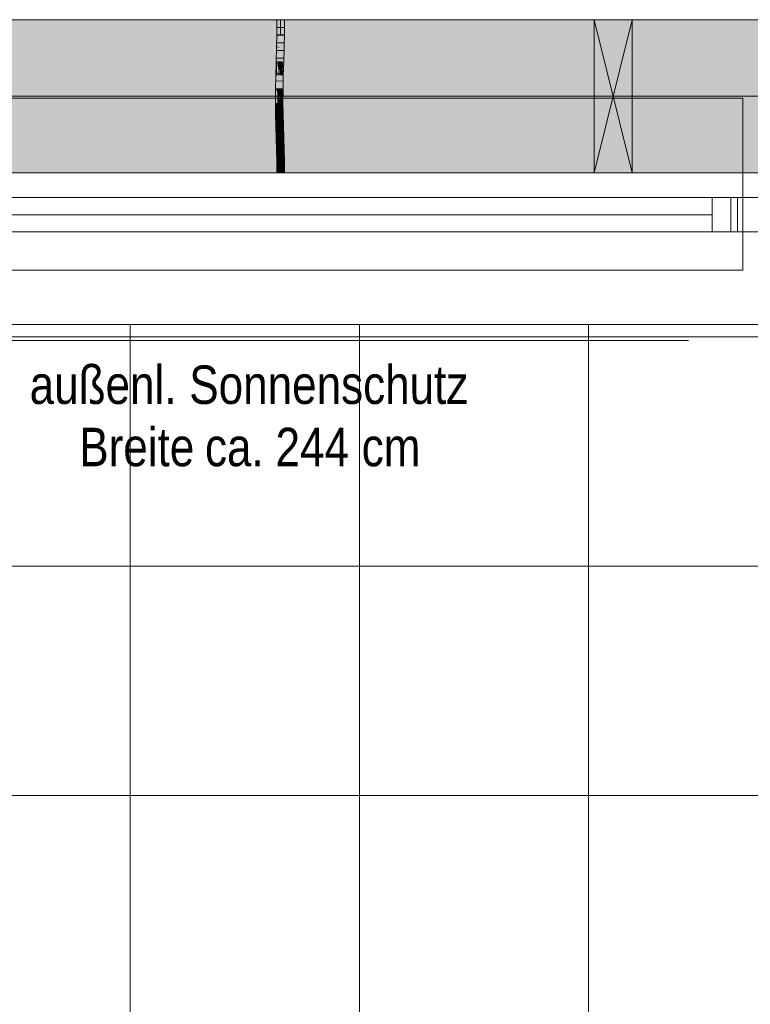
# Model space of a CAD drawing. Extents: x -620 to 300, y 62 to 1107.
# Tile 29 of 256: x -108 to -70, y 330 to 381. Entities that reach past the tile are written whole.
import ezdxf
from ezdxf.lldxf.tags import DXFTag

# ---------------------------------------------------------------- set-up
doc = ezdxf.new("R2010")
doc.units = 0
doc.layers.get('0').update_dxf_attribs({"lineweight": 35})
for name, color, linetype, lineweight, true_color in [('30 -33 Aussenwände- 7 Fassade_ Elemente', 7, 'Continuous', 9, 0x00aacc), ('30 -34 Innenwände- 11 Durchbruch', 4, 'Continuous', 9, 0x00ffff), ('30 -35 Decken- 1 Konstruktion-Träger- Stahlbeton', 7, 'grob-A06G9FRA8I', 13, 0x33aa00), ('70 -72 Beschriftung- 1 Beschriftung allgemein', 7, 'Continuous', 9, 0xff6633), ('E_Leerrohr 20', 7, 'Continuous', 13, 0xcc0099), ('E_Leerrohr 20-Shading', 7, 'Continuous', 13, 0xcc0099)]:
    doc.layers.add(name, color=color, linetype=linetype, lineweight=lineweight, true_color=true_color)
doc.layers.add('60- 61 allgemeine Ausstattung- 4 Terrassen', color=7, linetype='Continuous', lineweight=9)
doc.layers.add('70 -71 Achsen- 1 Gebäudeachsen', color=7, linetype='STRICHPUNKT2-A06G9FR98I', lineweight=18)
doc.layers.add('iwb_Schraffur_Unterzug', color=7, linetype='Continuous', lineweight=5, true_color=0xffffcc, plot=False)
doc.styles.get("Standard").update_dxf_attribs({"font": 'ARIALN.TTF'})
tags = doc.linetypes.add('grob-A06G9FRA8I', pattern=[14, 3, -8, 3]).pattern_tags.tags
tags[8:9] = [DXFTag(74, 4), DXFTag(75, 0), DXFTag(340, '0'), DXFTag(46, 0.0), DXFTag(50, 0.0), DXFTag(44, 0.0), DXFTag(45, 0.0)]
tags[6:7] = [DXFTag(74, 4), DXFTag(75, 0), DXFTag(340, '0'), DXFTag(46, 0.0), DXFTag(50, 0.0), DXFTag(44, 0.0), DXFTag(45, 0.0)]
tags[4:5] = [DXFTag(74, 4), DXFTag(75, 0), DXFTag(340, '0'), DXFTag(46, 0.0), DXFTag(50, 0.0), DXFTag(44, 0.0), DXFTag(45, 0.0)]
tags = doc.linetypes.add('STRICHPUNKT2', pattern=[12.7, 6.35, -3.175, 0, -3.175]).pattern_tags.tags
tags[10:11] = [DXFTag(74, 4), DXFTag(75, 0), DXFTag(340, '0'), DXFTag(46, 0.0), DXFTag(50, 0.0), DXFTag(44, 0.0), DXFTag(45, 0.0)]
tags[8:9] = [DXFTag(74, 4), DXFTag(75, 0), DXFTag(340, '0'), DXFTag(46, 0.0), DXFTag(50, 0.0), DXFTag(44, 0.0), DXFTag(45, 0.0)]
tags[6:7] = [DXFTag(74, 4), DXFTag(75, 0), DXFTag(340, '0'), DXFTag(46, 0.0), DXFTag(50, 0.0), DXFTag(44, 0.0), DXFTag(45, 0.0)]
tags[4:5] = [DXFTag(74, 4), DXFTag(75, 0), DXFTag(340, '0'), DXFTag(46, 0.0), DXFTag(50, 0.0), DXFTag(44, 0.0), DXFTag(45, 0.0)]
tags = doc.linetypes.add('STRICHPUNKT2-A06G9FR98I', pattern=[12.7, 6.35, -3.175, 0, -3.175]).pattern_tags.tags
tags[10:11] = [DXFTag(74, 4), DXFTag(75, 0), DXFTag(340, '0'), DXFTag(46, 0.0), DXFTag(50, 0.0), DXFTag(44, 0.0), DXFTag(45, 0.0)]
tags[8:9] = [DXFTag(74, 4), DXFTag(75, 0), DXFTag(340, '0'), DXFTag(46, 0.0), DXFTag(50, 0.0), DXFTag(44, 0.0), DXFTag(45, 0.0)]
tags[6:7] = [DXFTag(74, 4), DXFTag(75, 0), DXFTag(340, '0'), DXFTag(46, 0.0), DXFTag(50, 0.0), DXFTag(44, 0.0), DXFTag(45, 0.0)]
tags[4:5] = [DXFTag(74, 4), DXFTag(75, 0), DXFTag(340, '0'), DXFTag(46, 0.0), DXFTag(50, 0.0), DXFTag(44, 0.0), DXFTag(45, 0.0)]

# ---------------------------------------------------------------- blocks, each defined once
blk = doc.blocks.new('Shading-A06G9FPZ8I', base_point=(-94.126, 375.318))
at = {"layer": 'E_Leerrohr 20-Shading', "color": 223, "true_color": 0xc67fb4}
for points in [[(-94.418, 381.053), (-94.477, 381.053), (-94.424, 380.33), (-94.483, 380.331)], [(-94.121, 381.053), (-94.135, 381.053), (-94.13, 380.326), (-94.141, 380.326)], [(-94.13, 380.326), (-94.111, 380.326), (-94.121, 381.053), (-94.101, 381.053)], [(-94.091, 381.053), (-94.101, 381.053), (-94.103, 380.326), (-94.111, 380.326)], [(-94.077, 381.053), (-94.091, 381.053), (-94.087, 380.325), (-94.103, 380.326)], [(-94.087, 380.325), (-94.083, 380.325), (-94.077, 381.053)], [(-94.424, 380.33), (-94.483, 380.331), (-94.441, 379.607), (-94.498, 379.608)], [(-94.439, 379.607), (-94.424, 380.33), (-94.441, 379.607)], [(-94.13, 380.326), (-94.141, 380.326), (-94.149, 379.6), (-94.157, 379.6)], [(-94.133, 380.19), (-94.149, 379.6), (-94.148, 379.6)], [(-94.13, 380.326), (-94.133, 380.19), (-94.133, 379.599), (-94.148, 379.6)], [(-94.103, 380.326), (-94.111, 380.326), (-94.125, 379.599), (-94.133, 379.599)], [(-94.13, 380.326), (-94.133, 379.599), (-94.111, 380.326)], [(-94.087, 380.325), (-94.103, 380.326), (-94.113, 379.599), (-94.125, 379.599)], [(-94.113, 379.599), (-94.098, 379.599), (-94.087, 380.325), (-94.083, 380.325)], [(-94.441, 379.607), (-94.498, 379.608), (-94.464, 378.883), (-94.518, 378.884)], [(-94.459, 378.882), (-94.439, 379.607), (-94.464, 378.883), (-94.441, 379.607)], [(-94.149, 379.6), (-94.157, 379.6), (-94.175, 378.875), (-94.176, 378.875)], [(-94.149, 379.6), (-94.175, 378.875), (-94.148, 379.6), (-94.171, 378.875)], [(-94.171, 378.875), (-94.16, 378.874), (-94.148, 379.6), (-94.133, 379.599)], [(-94.125, 379.599), (-94.133, 379.599), (-94.154, 378.874), (-94.16, 378.874)], [(-94.113, 379.599), (-94.125, 379.599), (-94.147, 378.874), (-94.154, 378.874)], [(-94.147, 378.874), (-94.118, 378.873), (-94.113, 379.599), (-94.098, 379.599)], [(-94.525, 378.616), (-94.537, 378.158), (-94.472, 378.615), (-94.472, 378.608)], [(-94.488, 378.157), (-94.482, 378.287), (-94.537, 378.158), (-94.472, 378.608)], [(-94.518, 378.884), (-94.525, 378.616), (-94.464, 378.883), (-94.472, 378.615)], [(-94.478, 378.157), (-94.465, 378.656), (-94.488, 378.157)], [(-94.482, 378.287), (-94.465, 378.656), (-94.472, 378.608)], [(-94.472, 378.608), (-94.465, 378.656), (-94.464, 378.883), (-94.459, 378.882)], [(-94.183, 378.607), (-94.183, 378.613), (-94.195, 378.151)], [(-94.18, 378.581), (-94.183, 378.607), (-94.193, 378.151), (-94.195, 378.151)], [(-94.193, 378.151), (-94.187, 378.15), (-94.18, 378.581), (-94.173, 378.514)], [(-94.169, 378.469), (-94.173, 378.514), (-94.181, 378.15), (-94.187, 378.15)], [(-94.171, 378.875), (-94.183, 378.607), (-94.18, 378.581)], [(-94.171, 378.875), (-94.175, 378.875), (-94.183, 378.607), (-94.179, 378.742)], [(-94.175, 378.875), (-94.176, 378.875), (-94.183, 378.613)], [(-94.179, 378.742), (-94.183, 378.613), (-94.183, 378.607)], [(-94.166, 378.444), (-94.169, 378.469), (-94.18, 378.15), (-94.181, 378.15)], [(-94.18, 378.581), (-94.173, 378.514), (-94.171, 378.875), (-94.16, 378.874)], [(-94.18, 378.15), (-94.137, 378.149), (-94.166, 378.444)], [(-94.154, 378.874), (-94.16, 378.874), (-94.169, 378.469), (-94.173, 378.514)], [(-94.166, 378.444), (-94.159, 378.613), (-94.169, 378.469), (-94.163, 378.613)], [(-94.166, 378.444), (-94.137, 378.149), (-94.147, 378.874), (-94.118, 378.873)], [(-94.159, 378.613), (-94.147, 378.874), (-94.163, 378.613), (-94.154, 378.874)], [(-94.488, 378.157), (-94.537, 378.158), (-94.511, 377.431), (-94.55, 377.431)], [(-94.492, 377.431), (-94.478, 378.157), (-94.511, 377.431), (-94.488, 378.157)], [(-94.206, 377.427), (-94.187, 378.15), (-94.209, 377.427), (-94.193, 378.151)], [(-94.193, 378.151), (-94.195, 378.151), (-94.209, 377.427)], [(-94.187, 378.15), (-94.206, 377.427), (-94.192, 377.755), (-94.203, 377.427)], [(-94.18, 378.15), (-94.192, 377.755), (-94.15, 377.427), (-94.202, 377.427)], [(-94.192, 377.755), (-94.18, 378.15), (-94.181, 378.15)], [(-94.187, 378.15), (-94.192, 377.755), (-94.181, 378.15)], [(-94.18, 378.15), (-94.15, 377.427), (-94.137, 378.149)], [(-94.515, 376.899), (-94.511, 377.431), (-94.553, 376.898), (-94.55, 377.431)], [(-94.495, 376.704), (-94.492, 377.431), (-94.516, 376.704), (-94.511, 377.431)], [(-94.206, 377.427), (-94.209, 377.427), (-94.211, 376.902)], [(-94.207, 377.064), (-94.205, 377.138), (-94.208, 377.28), (-94.206, 377.427)], [(-94.206, 377.427), (-94.205, 377.138), (-94.203, 377.427)], [(-94.15, 377.427), (-94.205, 377.138), (-94.152, 377.064), (-94.205, 377.064)], [(-94.205, 377.138), (-94.15, 377.427), (-94.202, 377.427)], [(-94.203, 377.427), (-94.205, 377.138), (-94.202, 377.427)], [(-94.192, 377.755), (-94.203, 377.427), (-94.202, 377.427)], [(-94.516, 376.704), (-94.515, 376.899), (-94.554, 376.704), (-94.553, 376.898)], [(-94.211, 376.9), (-94.211, 376.902), (-94.212, 376.705)], [(-94.208, 376.889), (-94.211, 376.9), (-94.21, 376.705), (-94.212, 376.705)], [(-94.208, 377.28), (-94.211, 376.902), (-94.211, 376.9)], [(-94.211, 376.9), (-94.207, 377.064), (-94.209, 377.065)], [(-94.208, 376.889), (-94.206, 377.064), (-94.211, 376.9), (-94.207, 377.064)], [(-94.21, 376.705), (-94.208, 376.705), (-94.208, 376.889), (-94.207, 376.886)], [(-94.207, 377.064), (-94.208, 377.28), (-94.209, 377.065)], [(-94.208, 376.889), (-94.207, 376.886), (-94.205, 377.138)], [(-94.208, 376.705), (-94.154, 376.705), (-94.207, 376.886)], [(-94.206, 377.064), (-94.205, 377.138), (-94.207, 377.064)], [(-94.205, 377.064), (-94.207, 376.886), (-94.152, 377.064), (-94.154, 376.705)], [(-94.516, 376.704), (-94.554, 376.704), (-94.503, 376.093), (-94.546, 376.092)], [(-94.487, 376.093), (-94.495, 376.704), (-94.503, 376.093), (-94.516, 376.704)], [(-94.195, 376.099), (-94.208, 376.705), (-94.204, 376.099), (-94.21, 376.705)], [(-94.146, 376.1), (-94.154, 376.705), (-94.195, 376.099), (-94.208, 376.705)], [(-94.503, 376.093), (-94.546, 376.092), (-94.477, 375.483), (-94.531, 375.482)], [(-94.472, 375.484), (-94.487, 376.093), (-94.477, 375.483), (-94.503, 376.093)], [(-94.195, 376.099), (-94.204, 376.099), (-94.169, 375.492), (-94.189, 375.491)], [(-94.131, 375.493), (-94.146, 376.1), (-94.169, 375.492), (-94.195, 376.099)], [(-94.454, 374.875), (-94.465, 375.245), (-94.531, 375.482), (-94.477, 375.483)], [(-94.454, 374.875), (-94.531, 375.482), (-94.513, 374.873)], [(-94.465, 375.245), (-94.472, 375.484), (-94.477, 375.483)], [(-94.169, 375.492), (-94.189, 375.491), (-94.138, 374.884), (-94.171, 374.883)], [(-94.126, 375.318), (-94.131, 375.493), (-94.16, 375.317), (-94.169, 375.492)], [(-94.138, 374.884), (-94.113, 374.885), (-94.16, 375.317), (-94.126, 375.318)], [(-94.454, 374.875), (-94.513, 374.873), (-94.436, 374.267), (-94.495, 374.265)], [(-94.138, 374.884), (-94.171, 374.883), (-94.108, 374.275), (-94.154, 374.274)], [(-94.095, 374.275), (-94.113, 374.885), (-94.108, 374.275), (-94.138, 374.884)], [(-94.108, 374.275), (-94.154, 374.274), (-94.086, 373.665), (-94.14, 373.664)], [(-94.082, 373.665), (-94.095, 374.275), (-94.086, 373.665), (-94.108, 374.275)], [(-94.437, 374.267), (-94.495, 374.265), (-94.424, 373.66), (-94.482, 373.659)], [(-94.423, 373.66), (-94.436, 374.267), (-94.424, 373.66), (-94.437, 374.267)], [(-94.423, 373.66), (-94.482, 373.659), (-94.418, 373.053), (-94.477, 373.053)], [(-94.077, 373.053), (-94.086, 373.665), (-94.135, 373.053), (-94.14, 373.664)], [(-94.077, 373.053), (-94.082, 373.665), (-94.086, 373.665)]]:
    blk.add_solid(points, dxfattribs=at)
at = {"layer": 'E_Leerrohr 20-Shading', "color": 231, "true_color": 0xe17fc9}
for points in [[(-94.384, 381.053), (-94.418, 381.053), (-94.377, 380.33), (-94.424, 380.33)], [(-94.355, 380.329), (-94.36, 381.053), (-94.377, 380.33), (-94.384, 381.053)], [(-94.311, 380.329), (-94.311, 381.053), (-94.355, 380.329), (-94.36, 381.053)], [(-94.283, 380.328), (-94.277, 381.053), (-94.311, 380.329), (-94.311, 381.053)], [(-94.277, 381.053), (-94.283, 380.328), (-94.278, 380.328)], [(-94.278, 380.328), (-94.272, 380.328), (-94.277, 381.053)], [(-94.272, 380.328), (-94.141, 380.326), (-94.277, 381.053), (-94.135, 381.053)], [(-94.374, 379.605), (-94.377, 380.33), (-94.437, 379.728), (-94.42, 380.33)], [(-94.42, 380.33), (-94.424, 380.33), (-94.437, 379.728)], [(-94.355, 379.605), (-94.355, 380.329), (-94.374, 379.605), (-94.377, 380.33)], [(-94.355, 379.605), (-94.311, 380.329), (-94.355, 380.329)], [(-94.355, 379.605), (-94.32, 379.604), (-94.311, 380.329), (-94.312, 380.189)], [(-94.32, 379.604), (-94.316, 379.604), (-94.312, 380.189)], [(-94.298, 379.603), (-94.283, 380.328), (-94.316, 379.604), (-94.311, 380.329)], [(-94.278, 380.328), (-94.283, 380.328), (-94.283, 379.603), (-94.298, 379.603)], [(-94.283, 379.603), (-94.261, 379.603), (-94.278, 380.328), (-94.272, 380.328)], [(-94.261, 379.603), (-94.157, 379.6), (-94.272, 380.328), (-94.141, 380.326)], [(-94.374, 379.605), (-94.439, 379.607), (-94.373, 378.88), (-94.459, 378.882)], [(-94.374, 379.605), (-94.437, 379.728), (-94.439, 379.607)], [(-94.357, 378.88), (-94.355, 379.605), (-94.373, 378.88), (-94.374, 379.605)], [(-94.357, 378.88), (-94.331, 378.879), (-94.355, 379.605), (-94.32, 379.604)], [(-94.331, 378.879), (-94.322, 378.879), (-94.32, 379.604), (-94.316, 379.604)], [(-94.318, 378.879), (-94.298, 379.603), (-94.322, 378.879), (-94.316, 379.604)], [(-94.283, 379.603), (-94.298, 379.603), (-94.289, 378.878), (-94.318, 378.879)], [(-94.176, 378.875), (-94.157, 379.6), (-94.289, 378.878), (-94.283, 379.603)], [(-94.465, 378.656), (-94.478, 378.157), (-94.456, 378.156)], [(-94.372, 378.254), (-94.459, 378.882), (-94.456, 378.156), (-94.465, 378.656)], [(-94.372, 378.366), (-94.459, 378.882), (-94.372, 378.254)], [(-94.373, 378.88), (-94.459, 378.882), (-94.372, 378.366)], [(-94.357, 378.88), (-94.373, 378.88), (-94.358, 378.281), (-94.372, 378.366)], [(-94.357, 378.88), (-94.358, 378.281), (-94.331, 378.879), (-94.334, 378.687)], [(-94.334, 378.687), (-94.358, 378.281), (-94.342, 378.182)], [(-94.322, 378.879), (-94.334, 378.687), (-94.337, 378.154), (-94.342, 378.182)], [(-94.324, 378.742), (-94.322, 378.879), (-94.337, 378.154)], [(-94.325, 378.614), (-94.324, 378.742), (-94.337, 378.154)], [(-94.325, 378.614), (-94.337, 378.154), (-94.322, 378.614), (-94.333, 378.154)], [(-94.334, 378.687), (-94.322, 378.879), (-94.331, 378.879)], [(-94.333, 378.154), (-94.294, 378.153), (-94.322, 378.614), (-94.291, 378.614)], [(-94.325, 378.614), (-94.318, 378.879), (-94.322, 378.879)], [(-94.325, 378.614), (-94.291, 378.614), (-94.318, 378.879), (-94.289, 378.878)], [(-94.291, 378.614), (-94.294, 378.153), (-94.242, 378.614), (-94.234, 378.152)], [(-94.291, 378.614), (-94.183, 378.613), (-94.289, 378.878), (-94.176, 378.875)], [(-94.234, 378.152), (-94.195, 378.151), (-94.242, 378.614), (-94.183, 378.613)], [(-94.456, 378.156), (-94.478, 378.157), (-94.446, 377.43), (-94.492, 377.431)], [(-94.372, 378.254), (-94.456, 378.156), (-94.372, 378.155)], [(-94.446, 377.43), (-94.368, 377.429), (-94.456, 378.156), (-94.372, 378.155)], [(-94.358, 378.281), (-94.372, 378.366), (-94.358, 378.154), (-94.372, 378.254)], [(-94.358, 378.154), (-94.372, 378.254), (-94.372, 378.155)], [(-94.368, 377.429), (-94.357, 377.429), (-94.372, 378.155), (-94.358, 378.154)], [(-94.358, 378.281), (-94.358, 378.154), (-94.342, 378.182), (-94.342, 378.154)], [(-94.357, 377.429), (-94.35, 377.429), (-94.358, 378.154), (-94.342, 378.154)], [(-94.35, 377.429), (-94.337, 378.154), (-94.342, 378.154)], [(-94.333, 378.154), (-94.337, 378.154), (-94.347, 377.429), (-94.35, 377.429)], [(-94.298, 377.428), (-94.294, 378.153), (-94.347, 377.429), (-94.333, 378.154)], [(-94.342, 378.154), (-94.337, 378.154), (-94.342, 378.182)], [(-94.298, 377.428), (-94.224, 377.428), (-94.294, 378.153), (-94.234, 378.152)], [(-94.224, 377.428), (-94.209, 377.427), (-94.234, 378.152), (-94.195, 378.151)], [(-94.495, 376.704), (-94.444, 376.704), (-94.492, 377.431), (-94.445, 377.187)], [(-94.492, 377.431), (-94.445, 377.187), (-94.446, 377.43)], [(-94.446, 377.43), (-94.445, 377.187), (-94.368, 377.429), (-94.368, 377.4)], [(-94.364, 377.068), (-94.368, 377.4), (-94.423, 377.068), (-94.445, 377.187)], [(-94.368, 377.4), (-94.357, 377.429), (-94.368, 377.429)], [(-94.355, 377.068), (-94.357, 377.429), (-94.364, 377.068), (-94.368, 377.4)], [(-94.357, 377.429), (-94.354, 376.704), (-94.353, 376.901)], [(-94.353, 376.901), (-94.35, 377.429), (-94.357, 377.429)], [(-94.299, 376.901), (-94.298, 377.428), (-94.353, 376.901), (-94.35, 377.429)], [(-94.299, 376.901), (-94.223, 376.902), (-94.298, 377.428), (-94.224, 377.428)], [(-94.223, 376.902), (-94.211, 376.902), (-94.224, 377.428), (-94.209, 377.427)], [(-94.445, 377.187), (-94.444, 376.704), (-94.36, 376.738), (-94.36, 376.704)], [(-94.36, 376.738), (-94.364, 377.068), (-94.423, 377.068)], [(-94.354, 376.704), (-94.355, 377.068), (-94.36, 376.738), (-94.364, 377.068)], [(-94.354, 376.704), (-94.334, 376.704), (-94.353, 376.901), (-94.332, 376.901)], [(-94.334, 376.704), (-94.299, 376.705), (-94.332, 376.901), (-94.299, 376.901)], [(-94.223, 376.902), (-94.299, 376.901), (-94.225, 376.705), (-94.299, 376.705)], [(-94.223, 376.902), (-94.225, 376.705), (-94.222, 376.809)], [(-94.222, 376.705), (-94.212, 376.705), (-94.223, 376.902), (-94.211, 376.902)], [(-94.444, 376.704), (-94.495, 376.704), (-94.45, 376.094), (-94.487, 376.093)], [(-94.45, 376.094), (-94.347, 376.096), (-94.444, 376.704), (-94.36, 376.704)], [(-94.36, 376.704), (-94.354, 376.704), (-94.36, 376.738)], [(-94.347, 376.096), (-94.346, 376.096), (-94.36, 376.704), (-94.354, 376.704)], [(-94.334, 376.704), (-94.354, 376.704), (-94.332, 376.096), (-94.346, 376.096)], [(-94.297, 376.097), (-94.299, 376.705), (-94.332, 376.096), (-94.334, 376.704)], [(-94.299, 376.705), (-94.297, 376.097), (-94.225, 376.705), (-94.24, 376.098)], [(-94.24, 376.098), (-94.228, 376.098), (-94.225, 376.705), (-94.222, 376.705)], [(-94.228, 376.098), (-94.204, 376.099), (-94.222, 376.705), (-94.212, 376.705)], [(-94.225, 376.705), (-94.222, 376.705), (-94.222, 376.809)], [(-94.45, 376.094), (-94.487, 376.093), (-94.46, 375.484), (-94.472, 375.484)], [(-94.331, 375.487), (-94.346, 376.096), (-94.46, 375.484), (-94.45, 376.094)], [(-94.297, 376.097), (-94.346, 376.096), (-94.292, 375.488), (-94.331, 375.487)], [(-94.292, 375.488), (-94.238, 375.49), (-94.297, 376.097), (-94.228, 376.098)], [(-94.238, 375.49), (-94.189, 375.491), (-94.228, 376.098), (-94.204, 376.099)], [(-94.46, 375.484), (-94.472, 375.484), (-94.465, 375.245)], [(-94.464, 375.315), (-94.465, 375.245), (-94.431, 375.315), (-94.431, 375.163)], [(-94.326, 375.316), (-94.331, 375.487), (-94.464, 375.315), (-94.46, 375.484)], [(-94.431, 375.163), (-94.313, 374.879), (-94.431, 375.315), (-94.326, 375.316)], [(-94.292, 375.488), (-94.331, 375.487), (-94.287, 374.88), (-94.313, 374.879)], [(-94.287, 374.88), (-94.251, 374.881), (-94.292, 375.488), (-94.238, 375.49)], [(-94.251, 374.881), (-94.171, 374.883), (-94.238, 375.49), (-94.189, 375.491)], [(-94.454, 374.875), (-94.43, 374.875), (-94.465, 375.245), (-94.431, 375.163)], [(-94.43, 374.875), (-94.454, 374.875), (-94.427, 374.267), (-94.436, 374.267)], [(-94.43, 374.875), (-94.313, 374.879), (-94.431, 375.163)], [(-94.295, 374.27), (-94.313, 374.879), (-94.427, 374.267), (-94.43, 374.875)], [(-94.287, 374.88), (-94.313, 374.879), (-94.282, 374.271), (-94.295, 374.27)], [(-94.282, 374.271), (-94.263, 374.271), (-94.287, 374.88), (-94.251, 374.881)], [(-94.263, 374.271), (-94.154, 374.274), (-94.251, 374.881), (-94.171, 374.883)], [(-94.14, 373.664), (-94.154, 374.274), (-94.278, 373.662), (-94.282, 374.271)], [(-94.427, 374.267), (-94.436, 374.267), (-94.423, 373.66)], [(-94.282, 373.662), (-94.295, 374.27), (-94.423, 373.66), (-94.427, 374.267)], [(-94.282, 374.271), (-94.295, 374.27), (-94.278, 373.662), (-94.282, 373.662)], [(-94.282, 373.662), (-94.423, 373.66), (-94.277, 373.053), (-94.418, 373.053)], [(-94.14, 373.664), (-94.282, 373.662), (-94.135, 373.053), (-94.277, 373.053)]]:
    blk.add_solid(points, dxfattribs=at)
blk = doc.blocks.new('Shading-A06G9FQ18I', base_point=(-94.171, 380.265))
at = {"layer": 'E_Leerrohr 20-Shading', "color": 213, "true_color": 0xd67fc0}
for points in [[(-94.417, 381.065), (-94.607, 381.065), (-94.417, 381.053), (-94.607, 381.053)], [(-94.477, 381.053), (-94.477, 380.265), (-94.297, 381.053), (-94.295, 380.265)], [(-94.389, 381.065), (-94.417, 381.065), (-94.389, 381.053), (-94.417, 381.053)], [(-94.389, 381.065), (-94.389, 381.053), (-94.364, 381.065), (-94.364, 381.053)], [(-94.364, 381.053), (-94.277, 381.053), (-94.364, 381.065), (-94.277, 381.065)], [(-94.295, 380.265), (-94.277, 380.265), (-94.297, 381.053), (-94.277, 381.053)], [(-94.212, 381.065), (-94.277, 381.065), (-94.212, 381.053), (-94.277, 381.053)], [(-94.227, 381.053), (-94.277, 381.053), (-94.273, 380.265), (-94.277, 380.448)], [(-94.227, 381.053), (-94.273, 380.265), (-94.232, 380.265)], [(-94.227, 381.053), (-94.232, 380.265), (-94.158, 381.053), (-94.171, 380.265)], [(-94.066, 381.065), (-94.212, 381.065), (-94.066, 381.053), (-94.212, 381.053)], [(-94.171, 380.265), (-94.077, 380.265), (-94.158, 381.053), (-94.077, 381.053)], [(-94.066, 381.053), (-94.061, 381.053), (-94.066, 381.065), (-94.061, 381.065)], [(-94.061, 381.053), (-94.006, 381.053), (-94.061, 381.065), (-94.005, 381.065)], [(-94.006, 381.053), (-93.947, 381.053), (-94.005, 381.065), (-93.947, 381.065)], [(-94.277, 380.448), (-94.277, 380.265), (-94.273, 380.265)]]:
    blk.add_solid(points, dxfattribs=at)
blk = doc.blocks.new('Shading-A06G9FQ38I', base_point=(-94.077, 373.053))
at = {"layer": 'E_Leerrohr 20-Shading', "color": 213, "true_color": 0xd67fc0}
for points in [[(-94.277, 373.053), (-94.279, 373.841), (-94.477, 373.053), (-94.477, 373.841)], [(-94.277, 373.053), (-94.277, 373.841), (-94.279, 373.841)], [(-94.077, 373.053), (-94.077, 373.841), (-94.277, 373.053), (-94.272, 373.841)], [(-94.272, 373.841), (-94.277, 373.841), (-94.277, 373.053)], [(-94.368, 373.053), (-94.607, 373.053), (-94.368, 373.041), (-94.607, 373.041)], [(-94.277, 373.041), (-94.277, 373.053), (-94.368, 373.041), (-94.368, 373.053)], [(-94.212, 373.053), (-94.277, 373.053), (-94.212, 373.041), (-94.277, 373.041)], [(-94.055, 373.041), (-94.055, 373.053), (-94.212, 373.041), (-94.212, 373.053)], [(-93.947, 373.041), (-93.947, 373.053), (-94.055, 373.041), (-94.055, 373.053)]]:
    blk.add_solid(points, dxfattribs=at)
blk = doc.blocks.new('Referenz-A06G9FRB8I')
at = {"layer": '30 -33 Aussenwände- 7 Fassade_ Elemente', "color": 0}
for p, q in [((-70.075, 376.953), (-118.475, 376.953)), ((-70.075, 371.753), (-70.075, 376.953)), ((-116.875, 371.753), (-71.675, 371.753)), ((-71.675, 371.753), (-70.075, 371.753)), ((-71.675, 371.753), (-71.675, 369.953)), ((-70.075, 371.753), (-70.075, 369.953)), ((-116.875, 370.853), (-71.675, 370.853)), ((-71.675, 369.953), (-116.875, 369.953)), ((-70.075, 369.953), (-71.675, 369.953)), ((-70.075, 369.953), (-70.075, 367.953)), ((-70.075, 367.953), (-118.475, 367.953))]:
    blk.add_line(p, q, dxfattribs=at)
at = {"layer": '30 -33 Aussenwände- 7 Fassade_ Elemente', "color": 0, "linetype": 'Continuous', "ltscale": 0.13}
for p, q in [((-70.348, 371.753), (-119.548, 371.753)), ((-70.348, 369.953), (-70.348, 371.753)), ((-119.548, 369.953), (-70.348, 369.953))]:
    blk.add_line(p, q, dxfattribs=at)
at = {"layer": '30 -33 Aussenwände- 7 Fassade_ Elemente', "color": 0, "linetype": 'Continuous', "lineweight": 18, "ltscale": 0.18}
for p, q in [((-70.702, 371.753), (-68.902, 371.753)), ((-70.702, 369.953), (-70.702, 371.753)), ((-68.902, 369.953), (-70.702, 369.953))]:
    blk.add_line(p, q, dxfattribs=at)
at = {"layer": '30 -33 Aussenwände- 7 Fassade_ Elemente', "color": 0, "linetype": 'grob-A06G9FRA8I', "ltscale": 0.13}
blk.add_line((-124.575, 365.113), (27.485, 365.113), dxfattribs=at)
at = {"layer": '30 -34 Innenwände- 11 Durchbruch', "color": 0, "linetype": 'Continuous', "ltscale": 0.13}
for p, q in [((-77.861, 381.053), (-75.861, 381.053)), ((-75.861, 381.053), (-77.861, 373.053)), ((-75.861, 373.053), (-77.861, 381.053)), ((-77.861, 373.053), (-77.861, 381.053)), ((-77.861, 381.053), (-75.861, 373.053)), ((-75.861, 381.053), (-77.861, 373.053)), ((-75.861, 373.053), (-75.861, 381.053)), ((-77.861, 373.053), (-75.861, 373.053))]:
    blk.add_line(p, q, dxfattribs=at)
at = {"layer": '30 -34 Innenwände- 11 Durchbruch', "color": 0, "lineweight": 0}
for points in [[(-77.861, 373.053), (-77.861, 381.053), (-76.861, 377.053)], [(-75.861, 373.053), (-76.861, 377.053), (-75.861, 381.053)]]:
    blk.add_solid(points, dxfattribs=at)
at = {"layer": '30 -35 Decken- 1 Konstruktion-Träger- Stahlbeton', "color": 0}
for p, q in [((-451.575, 381.053), (35.425, 381.053)), ((-451.575, 373.053), (35.425, 373.053))]:
    blk.add_line(p, q, dxfattribs=at)
at = {"layer": '60- 61 allgemeine Ausstattung- 4 Terrassen', "color": 0}
for p, q in [((27.485, 365.113), (-286.141, 365.113)), ((-102.155, 328.453), (-102.155, 365.113)), ((-90.155, 328.453), (-90.155, 365.113)), ((-78.155, 328.453), (-78.155, 365.113)), ((-286.141, 364.453), (27.485, 364.453)), ((-286.141, 352.453), (27.485, 352.453)), ((-286.141, 340.453), (27.485, 340.453))]:
    blk.add_line(p, q, dxfattribs=at)
at = {"layer": '70 -71 Achsen- 1 Gebäudeachsen', "color": 0, "linetype": 'STRICHPUNKT2-A06G9FR98I', "ltscale": 0.18}
blk.add_line((-538.628, 377.053), (75.968, 377.053), dxfattribs=at)
at = {"layer": '70 -72 Beschriftung- 1 Beschriftung allgemein', "color": 0, "linetype": 'Continuous', "ltscale": 0.13}
blk.add_line((-119.915, 364.261), (-72.915, 364.261), dxfattribs=at)
at = {"layer": '70 -72 Beschriftung- 1 Beschriftung allgemein', "color": 0, "linetype": 'Continuous', "ltscale": 0.13, "char_height": 2.01377, "attachment_point": 1}
for s, insert in [('{\\fArial Narrow;außenl.}', (-107.424, 362.961)), ('{\\fArial Narrow;Sonnenschutz}', (-99.063, 362.961)), ('{\\fArial Narrow;Breite}', (-104.826, 359.699)), ('{\\fArial Narrow;244}', (-94.546, 359.699)), ('{\\fArial Narrow;ca.}', (-98.241, 359.699)), ('{\\fArial Narrow;cm}', (-90.031, 359.699))]:
    blk.add_mtext(s, dxfattribs=dict(at, insert=insert))
blk = doc.blocks.new('Referenz-A06G9FRD8I')
at = {"layer": 'iwb_Schraffur_Unterzug', "linetype": 'Continuous', "ltscale": 0.13}
for points in [[(-451.575, 381.053), (75.968, 381.053), (75.968, 376.755)], [(-451.575, 381.053), (75.968, 376.755), (75.968, 373.053)], [(-451.575, 381.053), (75.968, 373.053), (-451.575, 373.053)]]:
    blk.add_solid(points, dxfattribs=at)
blk = doc.blocks.new('Enddeckel-A06G9FWR8I')
at = {"color": 0, "linetype": 'ByBlock', "lineweight": -2, "ltscale": 0.13}
for p, q in [((-94.477, 373.841), (-94.477, 373.053)), ((-94.359, 373.841), (-94.477, 373.841)), ((-94.194, 373.841), (-94.359, 373.841)), ((-94.077, 373.841), (-94.194, 373.841)), ((-94.077, 373.053), (-94.077, 373.841)), ((-94.607, 373.053), (-94.607, 373.041)), ((-94.413, 373.053), (-94.607, 373.053)), ((-94.413, 373.041), (-94.607, 373.041)), ((-94.359, 373.053), (-94.477, 373.053)), ((-94.14, 373.053), (-94.413, 373.053)), ((-94.14, 373.041), (-94.413, 373.041)), ((-94.194, 373.053), (-94.359, 373.053)), ((-94.077, 373.053), (-94.194, 373.053)), ((-93.947, 373.053), (-94.14, 373.053)), ((-93.947, 373.041), (-94.14, 373.041)), ((-93.947, 373.041), (-93.947, 373.053))]:
    blk.add_line(p, q, dxfattribs=at)
at = {"color": 0, "linetype": 'STRICHPUNKT2', "lineweight": 5, "ltscale": 0.13}
blk.add_line((-94.277, 373.053), (-94.277, 373.841), dxfattribs=at)
blk = doc.blocks.new('Enddeckel-A06G9FWV8I')
at = {"color": 0, "linetype": 'ByBlock', "lineweight": -2, "ltscale": 0.13}
for p, q in [((-94.607, 381.065), (-94.607, 381.053)), ((-94.607, 381.065), (-94.413, 381.065)), ((-94.607, 381.053), (-94.413, 381.053)), ((-94.477, 381.053), (-94.477, 380.265)), ((-94.477, 381.053), (-94.359, 381.053)), ((-94.413, 381.065), (-94.14, 381.065)), ((-94.413, 381.053), (-94.14, 381.053)), ((-94.359, 381.053), (-94.194, 381.053)), ((-94.194, 381.053), (-94.077, 381.053)), ((-94.14, 381.065), (-93.947, 381.065)), ((-94.14, 381.053), (-93.947, 381.053)), ((-94.077, 380.265), (-94.077, 381.053)), ((-93.947, 381.053), (-93.947, 381.065)), ((-94.477, 380.265), (-94.359, 380.265)), ((-94.359, 380.265), (-94.194, 380.265)), ((-94.194, 380.265), (-94.077, 380.265))]:
    blk.add_line(p, q, dxfattribs=at)
at = {"color": 0, "linetype": 'STRICHPUNKT2', "lineweight": 5, "ltscale": 0.13}
blk.add_line((-94.277, 381.053), (-94.277, 380.265), dxfattribs=at)
blk = doc.blocks.new('Flexrohr-A06G9FX38I')
at = {"color": 0, "linetype": 'ByBlock', "lineweight": -2, "ltscale": 0.13}
for p, q in [((-94.477, 381.053), (-94.483, 380.331)), ((-94.477, 381.053), (-94.077, 381.053)), ((-94.077, 381.053), (-94.083, 380.325)), ((-94.468, 380.655), (-94.092, 380.652)), ((-94.483, 380.331), (-94.498, 379.608)), ((-94.472, 380.256), (-94.096, 380.25)), ((-94.083, 380.325), (-94.098, 379.599)), ((-94.498, 379.608), (-94.518, 378.884)), ((-94.49, 379.458), (-94.114, 379.449)), ((-94.481, 379.857), (-94.105, 379.849)), ((-94.098, 379.599), (-94.118, 378.873)), ((-94.501, 379.058), (-94.125, 379.049)), ((-94.518, 378.884), (-94.537, 378.158)), ((-94.512, 378.658), (-94.136, 378.649)), ((-94.118, 378.873), (-94.137, 378.149)), ((-94.537, 378.158), (-94.55, 377.431)), ((-94.522, 378.258), (-94.146, 378.249)), ((-94.137, 378.149), (-94.15, 377.427)), ((-94.55, 377.431), (-94.554, 376.704)), ((-94.538, 377.456), (-94.162, 377.452)), ((-94.53, 377.857), (-94.154, 377.851)), ((-94.15, 377.427), (-94.154, 376.705)), ((-94.54, 377.055), (-94.164, 377.053)), ((-94.554, 376.704), (-94.546, 376.092)), ((-94.541, 376.653), (-94.165, 376.655)), ((-94.154, 376.705), (-94.146, 376.1)), ((-94.546, 376.092), (-94.531, 375.482)), ((-94.536, 376.251), (-94.16, 376.257)), ((-94.528, 375.85), (-94.152, 375.858)), ((-94.146, 376.1), (-94.131, 375.493)), ((-94.531, 375.482), (-94.513, 374.873)), ((-94.518, 375.449), (-94.142, 375.459)), ((-94.131, 375.493), (-94.113, 374.885)), ((-94.513, 374.873), (-94.495, 374.265)), ((-94.506, 375.049), (-94.13, 375.06)), ((-94.113, 374.885), (-94.095, 374.275)), ((-94.494, 374.649), (-94.118, 374.66)), ((-94.095, 374.275), (-94.082, 373.665)), ((-94.495, 374.265), (-94.482, 373.659)), ((-94.483, 374.25), (-94.107, 374.259)), ((-94.474, 373.851), (-94.098, 373.858)), ((-94.482, 373.659), (-94.477, 373.053)), ((-94.468, 373.453), (-94.092, 373.457)), ((-94.082, 373.665), (-94.077, 373.053)), ((-94.477, 373.053), (-94.077, 373.053)), ((-94.465, 373.055), (-94.089, 373.055))]:
    blk.add_line(p, q, dxfattribs=at)

msp = doc.modelspace()

# ---------------------------------------------------------------- block references
at = {"color": 8, "lineweight": 25, "ltscale": 0.25, "true_color": 0x808080}
for name in ['Referenz-A06G9FRB8I', 'Referenz-A06G9FRD8I']:
    msp.add_blockref(name, (0, 0), dxfattribs=at)
at = {"layer": 'E_Leerrohr 20'}
for name, p in [('Shading-A06G9FQ18I', (-94.171, 380.265)), ('Shading-A06G9FPZ8I', (-94.126, 375.318)), ('Shading-A06G9FQ38I', (-94.077, 373.053))]:
    msp.add_blockref(name, p, dxfattribs=at)
at = {"layer": 'E_Leerrohr 20', "ltscale": 0.13}
for name in ['Enddeckel-A06G9FWV8I', 'Flexrohr-A06G9FX38I', 'Enddeckel-A06G9FWR8I']:
    msp.add_blockref(name, (0, 0), dxfattribs=at)

doc.saveas('drawing.dxf')
